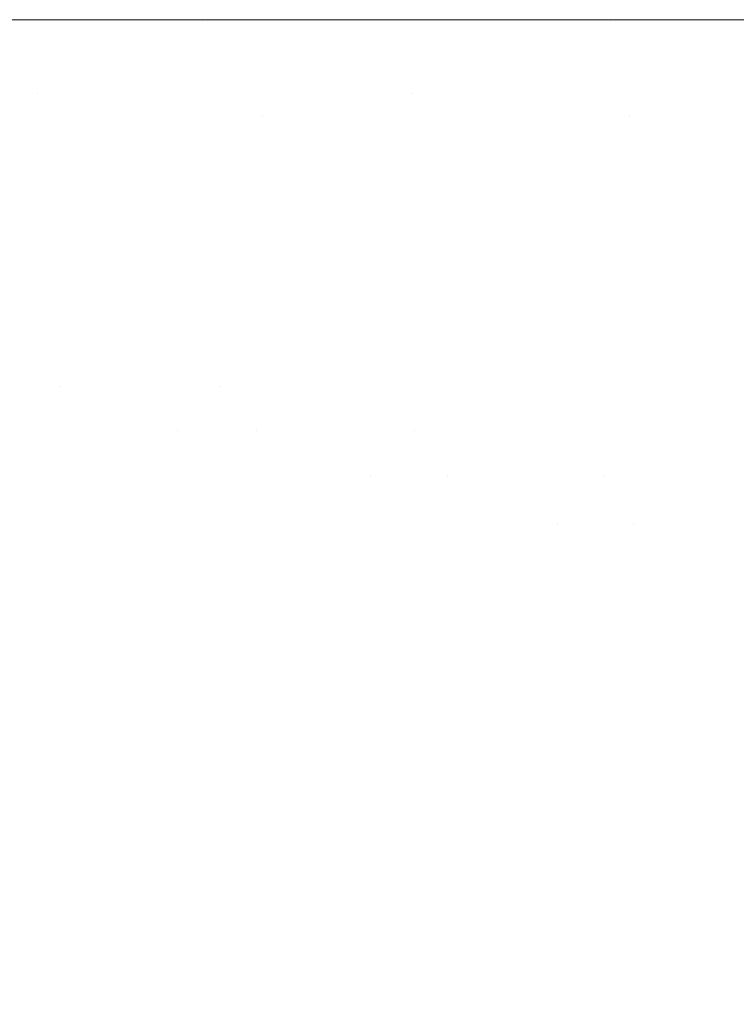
# Model space of a CAD drawing. Header units: centimetres. Extents: x -21.6 to 22.7, y 3.4 to 5.2.
# Tile 166 of 256: x -6.7035 to -6.6805, y 5.1686 to 5.2002. Entities that reach past the tile are written whole.
import ezdxf

# ---------------------------------------------------------------- set-up
doc = ezdxf.new("R2010")
doc.units = ezdxf.units.CM
doc.header["$LTSCALE"] = 2.54
doc.layers.add('Lucido design-1', color=7, linetype='Continuous')

# ---------------------------------------------------------------- blocks, each defined once
blk = doc.blocks.new('Gruppo-4-1')
at = {"color": 7, "linetype": 'Continuous', "lineweight": 9}
for points, invisible_edges in [([(22.630348, 5.200144, -1872.31239), (-21.503423, 5.200212, -1872.315514), (-21.503423, 5.200178, -1872.313952)], 9), ([(22.630348, 5.200144, -1872.31239), (22.630348, 5.200212, -1872.315514), (-21.503423, 5.200212, -1872.315514)], 8), ([(-21.503423, 5.200212, -1872.315514), (7.752862, 5.200212, -1872.515514), (-6.625937, 5.200212, -1872.515514)], 9), ([(-6.625937, 5.200212, -1872.515514), (-6.629512, 5.200212, -1872.51556), (-21.503423, 5.200212, -1872.315514)], 10), ([(7.752862, 5.200212, -1872.515514), (-21.503423, 5.200212, -1872.315514), (22.630348, 5.200212, -1872.315514)], 9), ([(-6.629512, 5.200212, -1872.51556), (-6.635174, 5.200212, -1872.515823), (-21.503423, 5.200212, -1872.315514)], 10), ([(-6.635174, 5.200212, -1872.515823), (-6.640844, 5.200212, -1872.51632), (-21.503423, 5.200212, -1872.315514)], 10), ([(-6.640844, 5.200212, -1872.51632), (-6.646521, 5.200212, -1872.517053), (-21.503423, 5.200212, -1872.315514)], 10), ([(-6.646521, 5.200212, -1872.517053), (-6.647999, 5.200212, -1872.517306), (-6.652204, 5.200212, -1872.518027), (-21.503423, 5.200212, -1872.315514)], 12), ([(-6.652204, 5.200212, -1872.518027), (-6.657892, 5.200212, -1872.519244), (-21.503423, 5.200212, -1872.315514)], 10), ([(-6.657892, 5.200212, -1872.519244), (-6.663583, 5.200212, -1872.52071), (-21.503423, 5.200212, -1872.315514)], 10), ([(-6.663583, 5.200212, -1872.52071), (-6.669275, 5.200212, -1872.522431), (-21.503423, 5.200212, -1872.315514)], 10), ([(-6.669275, 5.200212, -1872.522431), (-6.674965, 5.200212, -1872.524411), (-21.503423, 5.200212, -1872.315514)], 10), ([(-6.674965, 5.200212, -1872.524411), (-6.68065, 5.200212, -1872.526658), (-21.503423, 5.200212, -1872.315514)], 10), ([(-6.68065, 5.200212, -1872.526658), (-6.686327, 5.200212, -1872.529179), (-21.503423, 5.200212, -1872.315514)], 10), ([(-6.686327, 5.200212, -1872.529179), (-6.69199, 5.200212, -1872.531982), (-21.503423, 5.200212, -1872.315514)], 10), ([(-6.69199, 5.200212, -1872.531982), (-6.697634, 5.200212, -1872.535074), (-21.503423, 5.200212, -1872.315514)], 10), ([(-6.697634, 5.200212, -1872.535074), (-6.703253, 5.200212, -1872.538464), (-21.503423, 5.200212, -1872.315514)], 10), ([(-6.703253, 5.200212, -1872.538464), (-6.708838, 5.200212, -1872.542161), (-21.503423, 5.200212, -1872.315514)], 10), ([(-21.503423, 5.200178, -1872.313952), (-21.503423, 5.200117, -1872.311152), (22.630348, 5.200117, -1872.311152), (22.630348, 5.200144, -1872.31239)], 10), ([(22.630348, 5.199831, -1872.306798), (22.630348, 5.200117, -1872.311152), (-21.503423, 5.200117, -1872.311152), (-21.503423, 5.199994, -1872.309272)], 10), ([(-6.708838, 5.200212, -1872.542161), (-6.703253, 5.200212, -1872.538464), (-6.697641, 5.200163, -1872.538547), (-6.710909, 5.200163, -1872.547264)], 14), ([(-6.697641, 5.200163, -1872.538547), (-6.696505, 5.200017, -1872.541351), (-6.709563, 5.200017, -1872.54993), (-6.710909, 5.200163, -1872.547264)], 15), ([(-6.703253, 5.200212, -1872.538464), (-6.697634, 5.200212, -1872.535074), (-6.697641, 5.200163, -1872.538547)], 10), ([(-6.684532, 5.200163, -1872.531694), (-6.697641, 5.200163, -1872.538547), (-6.697634, 5.200212, -1872.535074), (-6.69199, 5.200212, -1872.531982)], 11), ([(-6.684532, 5.200163, -1872.531694), (-6.683604, 5.200017, -1872.534606), (-6.696505, 5.200017, -1872.541351), (-6.697641, 5.200163, -1872.538547)], 15), ([(-6.69199, 5.200212, -1872.531982), (-6.686327, 5.200212, -1872.529179), (-6.684532, 5.200163, -1872.531694)], 10), ([(-6.684532, 5.200163, -1872.531694), (-6.686327, 5.200212, -1872.529179), (-6.68065, 5.200212, -1872.526658)], 9), ([(-6.68065, 5.200212, -1872.526658), (-6.674965, 5.200212, -1872.524411), (-6.671754, 5.200163, -1872.526513), (-6.684532, 5.200163, -1872.531694)], 14), ([(-6.671754, 5.200163, -1872.526513), (-6.671028, 5.200017, -1872.529508), (-6.683604, 5.200017, -1872.534606), (-6.684532, 5.200163, -1872.531694)], 15), ([(-21.503423, 5.199994, -1872.309272), (-21.503423, 5.199831, -1872.306798), (22.630348, 5.199831, -1872.306798)], 10), ([(22.630348, 5.199356, -1872.302461), (22.630348, 5.199831, -1872.306798), (-21.503423, 5.199831, -1872.306798), (-21.503423, 5.199592, -1872.304612)], 10), ([(-6.70822, 5.199774, -1872.552588), (-6.709563, 5.200017, -1872.54993), (-6.696505, 5.200017, -1872.541351), (-6.695372, 5.199774, -1872.544147)], 15), ([(-6.695372, 5.199774, -1872.544147), (-6.694244, 5.199434, -1872.546931), (-6.706884, 5.199434, -1872.555235), (-6.70822, 5.199774, -1872.552588)], 15), ([(-6.695372, 5.199774, -1872.544147), (-6.696505, 5.200017, -1872.541351), (-6.683604, 5.200017, -1872.534606), (-6.682678, 5.199774, -1872.537511)], 15), ([(-6.682678, 5.199774, -1872.537511), (-6.681756, 5.199434, -1872.540402), (-6.694244, 5.199434, -1872.546931), (-6.695372, 5.199774, -1872.544147)], 15), ([(-6.682678, 5.199774, -1872.537511), (-6.683604, 5.200017, -1872.534606), (-6.671028, 5.200017, -1872.529508), (-6.670304, 5.199774, -1872.532494)], 15), ([(-6.670304, 5.199774, -1872.532494), (-6.669583, 5.199434, -1872.535467), (-6.681756, 5.199434, -1872.540402), (-6.682678, 5.199774, -1872.537511)], 15), ([(-21.503423, 5.199592, -1872.304612), (-21.503423, 5.199356, -1872.302461), (22.630348, 5.199356, -1872.302461)], 10), ([(22.630348, 5.198693, -1872.298149), (22.630348, 5.199356, -1872.302461), (-21.503423, 5.199356, -1872.302461), (-21.503423, 5.198976, -1872.299987)], 10), ([(-6.705555, 5.198999, -1872.557866), (-6.706884, 5.199434, -1872.555235), (-6.694244, 5.199434, -1872.546931), (-6.693123, 5.198999, -1872.549698)], 15), ([(-6.693123, 5.198999, -1872.549698), (-6.694244, 5.199434, -1872.546931), (-6.681756, 5.199434, -1872.540402), (-6.68084, 5.198999, -1872.543277)], 15), ([(-6.68084, 5.198999, -1872.543277), (-6.681756, 5.199434, -1872.540402), (-6.669583, 5.199434, -1872.535467), (-6.668867, 5.198999, -1872.538423)], 15), ([(-21.503423, 5.198976, -1872.299987), (-21.503423, 5.198693, -1872.298149), (22.630348, 5.198693, -1872.298149)], 10), ([(-6.693123, 5.198999, -1872.549698), (-6.692009, 5.19847, -1872.552446), (-6.704236, 5.19847, -1872.560478), (-6.705555, 5.198999, -1872.557866)], 15), ([(-6.68084, 5.198999, -1872.543277), (-6.67993, 5.19847, -1872.546131), (-6.692009, 5.19847, -1872.552446), (-6.693123, 5.198999, -1872.549698)], 15), ([(-6.668867, 5.198999, -1872.538423), (-6.668156, 5.19847, -1872.541357), (-6.67993, 5.19847, -1872.546131), (-6.68084, 5.198999, -1872.543277)], 15), ([(22.630348, 5.197842, -1872.29387), (22.630348, 5.198693, -1872.298149), (-21.503423, 5.198693, -1872.298149), (-21.503423, 5.198149, -1872.295413)], 10), ([(-6.704236, 5.19847, -1872.560478), (-6.702928, 5.197848, -1872.563068), (-6.708932, 5.197848, -1872.567699)], 11), ([(-6.702928, 5.197848, -1872.563068), (-6.704236, 5.19847, -1872.560478), (-6.692009, 5.19847, -1872.552446), (-6.690906, 5.197848, -1872.555169)], 15), ([(-6.690906, 5.197848, -1872.555169), (-6.692009, 5.19847, -1872.552446), (-6.67993, 5.19847, -1872.546131), (-6.679028, 5.197848, -1872.54896)], 15), ([(-21.503423, 5.198149, -1872.295413), (-21.503423, 5.197842, -1872.29387), (22.630348, 5.197842, -1872.29387)], 10), ([(22.630348, 5.197842, -1872.29387), (-21.503423, 5.197842, -1872.29387), (-21.503423, 5.196805, -1872.289632), (22.630348, 5.196805, -1872.289632)], 5), ([(-6.708932, 5.197848, -1872.567699), (-6.702928, 5.197848, -1872.563068), (-6.701634, 5.197135, -1872.56563), (-6.707537, 5.197135, -1872.570184)], 15), ([(-6.695717, 5.197135, -1872.56153), (-6.702928, 5.197848, -1872.563068), (-6.690906, 5.197848, -1872.555169)], 11), ([(-6.695717, 5.197135, -1872.56153), (-6.701634, 5.197135, -1872.56563), (-6.702928, 5.197848, -1872.563068)], 11), ([(-6.690906, 5.197848, -1872.555169), (-6.689814, 5.197135, -1872.557865), (-6.695717, 5.197135, -1872.56153)], 11), ([(-6.683946, 5.197135, -1872.554615), (-6.690906, 5.197848, -1872.555169), (-6.679028, 5.197848, -1872.54896)], 11), ([(-6.683946, 5.197135, -1872.554615), (-6.689814, 5.197135, -1872.557865), (-6.690906, 5.197848, -1872.555169)], 11), ([(-6.679028, 5.197848, -1872.54896), (-6.678136, 5.197135, -1872.55176), (-6.683946, 5.197135, -1872.554615)], 11), ([(-6.707537, 5.197135, -1872.570184), (-6.701634, 5.197135, -1872.56563), (-6.700354, 5.196334, -1872.568164), (-6.706158, 5.196334, -1872.57264)], 15), ([(-6.694538, 5.196334, -1872.564133), (-6.700354, 5.196334, -1872.568164), (-6.701634, 5.197135, -1872.56563), (-6.695717, 5.197135, -1872.56153)], 15), ([(-6.695717, 5.197135, -1872.56153), (-6.689814, 5.197135, -1872.557865), (-6.688734, 5.196334, -1872.560529), (-6.694538, 5.196334, -1872.564133)], 15), ([(-6.682966, 5.196334, -1872.557335), (-6.688734, 5.196334, -1872.560529), (-6.689814, 5.197135, -1872.557865), (-6.683946, 5.197135, -1872.554615)], 15), ([(-6.683946, 5.197135, -1872.554615), (-6.678136, 5.197135, -1872.55176), (-6.677254, 5.196334, -1872.554527), (-6.682966, 5.196334, -1872.557335)], 15), ([(22.630348, 5.195584, -1872.285443), (22.630348, 5.196805, -1872.289632), (-21.503423, 5.196805, -1872.289632), (-21.503423, 5.196312, -1872.287941)], 10), ([(-21.503423, 5.196312, -1872.287941), (-21.503423, 5.195584, -1872.285443), (22.630348, 5.195584, -1872.285443)], 10), ([(-6.706158, 5.196334, -1872.57264), (-6.700354, 5.196334, -1872.568164), (-6.699091, 5.195446, -1872.570664), (-6.704797, 5.195446, -1872.575064)], 15), ([(-6.693374, 5.195446, -1872.566701), (-6.699091, 5.195446, -1872.570664), (-6.700354, 5.196334, -1872.568164), (-6.694538, 5.196334, -1872.564133)], 15), ([(-6.694538, 5.196334, -1872.564133), (-6.688734, 5.196334, -1872.560529), (-6.687669, 5.195446, -1872.563159), (-6.693374, 5.195446, -1872.566701)], 15), ([(-6.681998, 5.195446, -1872.560019), (-6.687669, 5.195446, -1872.563159), (-6.688734, 5.196334, -1872.560529), (-6.682966, 5.196334, -1872.557335)], 15), ([(-6.682966, 5.196334, -1872.557335), (-6.677254, 5.196334, -1872.554527), (-6.676383, 5.195446, -1872.557259), (-6.681998, 5.195446, -1872.560019)], 15), ([(22.630348, 5.194181, -1872.281312), (22.630348, 5.195584, -1872.285443), (-21.503423, 5.195584, -1872.285443), (-21.503423, 5.194947, -1872.283569)], 10), ([(-6.703455, 5.194473, -1872.577454), (-6.709024, 5.194473, -1872.582225), (-6.710462, 5.195446, -1872.579918), (-6.704797, 5.195446, -1872.575064)], 15), ([(-6.704797, 5.195446, -1872.575064), (-6.699091, 5.195446, -1872.570664), (-6.697847, 5.194473, -1872.573128), (-6.703455, 5.194473, -1872.577454)], 15), ([(-6.692227, 5.194473, -1872.569233), (-6.697847, 5.194473, -1872.573128), (-6.699091, 5.195446, -1872.570664), (-6.693374, 5.195446, -1872.566701)], 15), ([(-6.693374, 5.195446, -1872.566701), (-6.687669, 5.195446, -1872.563159), (-6.686618, 5.194473, -1872.565751), (-6.692227, 5.194473, -1872.569233)], 15), ([(-6.681045, 5.194473, -1872.562664), (-6.686618, 5.194473, -1872.565751), (-6.687669, 5.195446, -1872.563159), (-6.681998, 5.195446, -1872.560019)], 15), ([(-6.681998, 5.195446, -1872.560019), (-6.676383, 5.195446, -1872.557259), (-6.675525, 5.194473, -1872.559951), (-6.681045, 5.194473, -1872.562664)], 15), ([(-21.503423, 5.194947, -1872.283569), (-21.503423, 5.194181, -1872.281312), (22.630348, 5.194181, -1872.281312)], 10), ([(-6.702135, 5.19342, -1872.579805), (-6.707609, 5.19342, -1872.584495), (-6.709024, 5.194473, -1872.582225), (-6.703455, 5.194473, -1872.577454)], 15), ([(-6.703455, 5.194473, -1872.577454), (-6.697847, 5.194473, -1872.573128), (-6.696622, 5.19342, -1872.575553), (-6.702135, 5.19342, -1872.579805)], 15), ([(-6.691097, 5.19342, -1872.571724), (-6.696622, 5.19342, -1872.575553), (-6.697847, 5.194473, -1872.573128), (-6.692227, 5.194473, -1872.569233)], 15), ([(-6.692227, 5.194473, -1872.569233), (-6.686618, 5.194473, -1872.565751), (-6.685585, 5.19342, -1872.568302), (-6.691097, 5.19342, -1872.571724)], 15), ([(-6.680106, 5.19342, -1872.565267), (-6.685585, 5.19342, -1872.568302), (-6.686618, 5.194473, -1872.565751), (-6.681045, 5.194473, -1872.562664)], 15), ([(-6.681045, 5.194473, -1872.562664), (-6.675525, 5.194473, -1872.559951), (-6.67468, 5.19342, -1872.562601), (-6.680106, 5.19342, -1872.565267)], 15), ([(22.630348, 5.1926, -1872.277246), (22.630348, 5.194181, -1872.281312), (-21.503423, 5.194181, -1872.281312), (-21.503423, 5.193397, -1872.279296)], 10), ([(-21.503423, 5.193397, -1872.279296), (-21.503423, 5.1926, -1872.277246), (22.630348, 5.1926, -1872.277246)], 10), ([(-6.706218, 5.192287, -1872.586726), (-6.707609, 5.19342, -1872.584495), (-6.702135, 5.19342, -1872.579805), (-6.700837, 5.192287, -1872.582116)], 15), ([(-6.700837, 5.192287, -1872.582116), (-6.702135, 5.19342, -1872.579805), (-6.696622, 5.19342, -1872.575553), (-6.695419, 5.192287, -1872.577937)], 15), ([(-6.695419, 5.192287, -1872.577937), (-6.696622, 5.19342, -1872.575553), (-6.691097, 5.19342, -1872.571724), (-6.689988, 5.192287, -1872.574173)], 15), ([(-6.689988, 5.192287, -1872.574173), (-6.691097, 5.19342, -1872.571724), (-6.685585, 5.19342, -1872.568302), (-6.684569, 5.192287, -1872.570809)], 15), ([(-6.684569, 5.192287, -1872.570809), (-6.685585, 5.19342, -1872.568302), (-6.680106, 5.19342, -1872.565267), (-6.679184, 5.192287, -1872.567826)], 15), ([(22.630348, 5.190843, -1872.273252), (22.630348, 5.1926, -1872.277246), (-21.503423, 5.1926, -1872.277246), (-21.503423, 5.19167, -1872.275133)], 10), ([(-6.700837, 5.192287, -1872.582116), (-6.699564, 5.191079, -1872.584384), (-6.704853, 5.191079, -1872.588916), (-6.706218, 5.192287, -1872.586726)], 15), ([(-6.695419, 5.192287, -1872.577937), (-6.694237, 5.191079, -1872.580275), (-6.699564, 5.191079, -1872.584384), (-6.700837, 5.192287, -1872.582116)], 15), ([(-6.689988, 5.192287, -1872.574173), (-6.688899, 5.191079, -1872.576576), (-6.694237, 5.191079, -1872.580275), (-6.695419, 5.192287, -1872.577937)], 15), ([(-6.684569, 5.192287, -1872.570809), (-6.683572, 5.191079, -1872.573269), (-6.688899, 5.191079, -1872.576576), (-6.689988, 5.192287, -1872.574173)], 15), ([(-6.679184, 5.192287, -1872.567826), (-6.678278, 5.191079, -1872.570336), (-6.683572, 5.191079, -1872.573269), (-6.684569, 5.192287, -1872.570809)], 15), ([(-21.503423, 5.19167, -1872.275133), (-21.503423, 5.190843, -1872.273252), (22.630348, 5.190843, -1872.273252)], 10), ([(-6.703516, 5.189798, -1872.591061), (-6.704853, 5.191079, -1872.588916), (-6.699564, 5.191079, -1872.584384), (-6.698316, 5.189798, -1872.586606)], 15), ([(-6.698316, 5.189798, -1872.586606), (-6.699564, 5.191079, -1872.584384), (-6.694237, 5.191079, -1872.580275), (-6.69308, 5.189798, -1872.582568)], 15), ([(-6.69308, 5.189798, -1872.582568), (-6.694237, 5.191079, -1872.580275), (-6.688899, 5.191079, -1872.576576), (-6.687832, 5.189798, -1872.578931)], 15), ([(-6.687832, 5.189798, -1872.578931), (-6.688899, 5.191079, -1872.576576), (-6.683572, 5.191079, -1872.573269), (-6.682596, 5.189798, -1872.57568)], 15), ([(-6.682596, 5.189798, -1872.57568), (-6.683572, 5.191079, -1872.573269), (-6.678278, 5.191079, -1872.570336), (-6.677391, 5.189798, -1872.572797)], 15), ([(22.630348, 5.188913, -1872.269339), (22.630348, 5.190843, -1872.273252), (-21.503423, 5.190843, -1872.273252), (-21.503423, 5.189777, -1872.27109)], 10), ([(-21.503423, 5.189777, -1872.27109), (-21.503423, 5.188913, -1872.269339), (22.630348, 5.188913, -1872.269339)], 10), ([(-6.703516, 5.189798, -1872.591061), (-6.702207, 5.188447, -1872.593161), (-6.704741, 5.188447, -1872.595508)], 11), ([(-6.698316, 5.189798, -1872.586606), (-6.697095, 5.188447, -1872.588781), (-6.702207, 5.188447, -1872.593161), (-6.703516, 5.189798, -1872.591061)], 15), ([(-6.69308, 5.189798, -1872.582568), (-6.691947, 5.188447, -1872.584811), (-6.697095, 5.188447, -1872.588781), (-6.698316, 5.189798, -1872.586606)], 15), ([(-6.687832, 5.189798, -1872.578931), (-6.686788, 5.188447, -1872.581235), (-6.691947, 5.188447, -1872.584811), (-6.69308, 5.189798, -1872.582568)], 15), ([(-6.682596, 5.189798, -1872.57568), (-6.68164, 5.188447, -1872.578039), (-6.686788, 5.188447, -1872.581235), (-6.687832, 5.189798, -1872.578931)], 15), ([(-6.677391, 5.189798, -1872.572797), (-6.676523, 5.188447, -1872.575205), (-6.68164, 5.188447, -1872.578039), (-6.682596, 5.189798, -1872.57568)], 15), ([(22.630348, 5.187023, -1872.265894), (22.630348, 5.188913, -1872.269339), (-21.503423, 5.188913, -1872.269339), (-21.503423, 5.187727, -1872.267176)], 10), ([(-6.703419, 5.187031, -1872.597521), (-6.705891, 5.187031, -1872.599933), (-6.707255, 5.188447, -1872.597961), (-6.704741, 5.188447, -1872.595508)], 15), ([(-6.704741, 5.188447, -1872.595508), (-6.702207, 5.188447, -1872.593161), (-6.700928, 5.187031, -1872.595213), (-6.703419, 5.187031, -1872.597521)], 15), ([(-6.698421, 5.187031, -1872.593009), (-6.702207, 5.188447, -1872.593161), (-6.697095, 5.188447, -1872.588781)], 11), ([(-6.698421, 5.187031, -1872.593009), (-6.700928, 5.187031, -1872.595213), (-6.702207, 5.188447, -1872.593161)], 11), ([(-6.697095, 5.188447, -1872.588781), (-6.695902, 5.187031, -1872.590907), (-6.698421, 5.187031, -1872.593009)], 11), ([(-6.695902, 5.187031, -1872.590907), (-6.697095, 5.188447, -1872.588781), (-6.691947, 5.188447, -1872.584811), (-6.69084, 5.187031, -1872.587003)], 15), ([(-6.69084, 5.187031, -1872.587003), (-6.691947, 5.188447, -1872.584811), (-6.686788, 5.188447, -1872.581235), (-6.685767, 5.187031, -1872.583487)], 15), ([(-6.685767, 5.187031, -1872.583487), (-6.686788, 5.188447, -1872.581235), (-6.68164, 5.188447, -1872.578039), (-6.680705, 5.187031, -1872.580344)], 15), ([(-6.680705, 5.187031, -1872.580344), (-6.68164, 5.188447, -1872.578039), (-6.676523, 5.188447, -1872.575205), (-6.675675, 5.187031, -1872.577558)], 15), ([(22.630348, 5.187023, -1872.265894), (-21.503423, 5.187727, -1872.267176), (-21.503423, 5.187023, -1872.265894)], 9), ([(-21.503423, 5.187023, -1872.265894), (-21.503423, 5.186815, -1872.265514), (22.630348, 5.186815, -1872.265514), (22.630348, 5.187023, -1872.265894)], 10), ([(22.630348, 5.185531, -1872.263399), (22.630348, 5.186815, -1872.265514), (-21.503423, 5.186815, -1872.265514), (-21.503423, 5.185531, -1872.263399)], 10), ([(-6.702129, 5.185551, -1872.599485), (-6.70456, 5.185551, -1872.601856), (-6.705891, 5.187031, -1872.599933), (-6.703419, 5.187031, -1872.597521)], 15), ([(-6.703419, 5.187031, -1872.597521), (-6.700928, 5.187031, -1872.595213), (-6.699679, 5.185551, -1872.597215), (-6.702129, 5.185551, -1872.599485)], 15), ([(-6.697214, 5.185551, -1872.595048), (-6.699679, 5.185551, -1872.597215), (-6.700928, 5.187031, -1872.595213), (-6.698421, 5.187031, -1872.593009)], 15), ([(-6.698421, 5.187031, -1872.593009), (-6.695902, 5.187031, -1872.590907), (-6.694737, 5.185551, -1872.592981), (-6.697214, 5.185551, -1872.595048)], 15), ([(-6.692251, 5.185551, -1872.591013), (-6.695902, 5.187031, -1872.590907), (-6.69084, 5.187031, -1872.587003)], 11), ([(-6.692251, 5.185551, -1872.591013), (-6.694737, 5.185551, -1872.592981), (-6.695902, 5.187031, -1872.590907)], 11), ([(-6.69084, 5.187031, -1872.587003), (-6.68976, 5.185551, -1872.589142), (-6.692251, 5.185551, -1872.591013)], 11), ([(-6.685767, 5.187031, -1872.583487), (-6.684771, 5.185551, -1872.585684), (-6.68976, 5.185551, -1872.589142), (-6.69084, 5.187031, -1872.587003)], 15), ([(-6.680705, 5.187031, -1872.580344), (-6.679794, 5.185551, -1872.582594), (-6.684771, 5.185551, -1872.585684), (-6.685767, 5.187031, -1872.583487)], 15), ([(-6.675675, 5.187031, -1872.577558), (-6.674847, 5.185551, -1872.579854), (-6.679794, 5.185551, -1872.582594), (-6.680705, 5.187031, -1872.580344)], 15), ([(-6.706969, 5.185551, -1872.604332), (-6.70456, 5.185551, -1872.601856), (-6.703263, 5.184013, -1872.603731), (-6.705632, 5.184013, -1872.606166)], 15), ([(-6.700872, 5.184013, -1872.601398), (-6.703263, 5.184013, -1872.603731), (-6.70456, 5.185551, -1872.601856), (-6.702129, 5.185551, -1872.599485)], 15), ([(-6.702129, 5.185551, -1872.599485), (-6.699679, 5.185551, -1872.597215), (-6.698463, 5.184013, -1872.599167), (-6.700872, 5.184013, -1872.601398)], 15), ([(-6.696039, 5.184013, -1872.597035), (-6.698463, 5.184013, -1872.599167), (-6.699679, 5.185551, -1872.597215), (-6.697214, 5.185551, -1872.595048)], 15), ([(-6.697214, 5.185551, -1872.595048), (-6.694737, 5.185551, -1872.592981), (-6.693602, 5.184013, -1872.595002), (-6.696039, 5.184013, -1872.597035)], 15), ([(-6.691157, 5.184013, -1872.593066), (-6.693602, 5.184013, -1872.595002), (-6.694737, 5.185551, -1872.592981), (-6.692251, 5.185551, -1872.591013)], 15), ([(-6.692251, 5.185551, -1872.591013), (-6.68976, 5.185551, -1872.589142), (-6.688707, 5.184013, -1872.591226), (-6.691157, 5.184013, -1872.593066)], 15), ([(-6.686254, 5.184013, -1872.58948), (-6.68976, 5.185551, -1872.589142), (-6.684771, 5.185551, -1872.585684)], 11), ([(-6.686254, 5.184013, -1872.58948), (-6.688707, 5.184013, -1872.591226), (-6.68976, 5.185551, -1872.589142)], 11), ([(-6.684771, 5.185551, -1872.585684), (-6.683801, 5.184013, -1872.587826), (-6.686254, 5.184013, -1872.58948)], 11), ([(-6.683801, 5.184013, -1872.587826), (-6.684771, 5.185551, -1872.585684), (-6.679794, 5.185551, -1872.582594), (-6.678905, 5.184013, -1872.584787)], 15), ([(-21.503423, 5.185531, -1872.263399), (-21.503423, 5.184551, -1872.261784), (22.630348, 5.184551, -1872.261784), (22.630348, 5.185531, -1872.263399)], 10), ([(22.630348, 5.184551, -1872.261784), (-21.503423, 5.184551, -1872.261784), (-21.503423, 5.182127, -1872.258156), (22.630348, 5.182127, -1872.258156)], 5), ([(-6.705632, 5.184013, -1872.606166), (-6.703263, 5.184013, -1872.603731), (-6.702001, 5.182418, -1872.605556), (-6.704331, 5.182418, -1872.607951)], 15), ([(-6.699649, 5.182418, -1872.603261), (-6.702001, 5.182418, -1872.605556), (-6.703263, 5.184013, -1872.603731), (-6.700872, 5.184013, -1872.601398)], 15), ([(-6.700872, 5.184013, -1872.601398), (-6.698463, 5.184013, -1872.599167), (-6.697279, 5.182418, -1872.601066), (-6.699649, 5.182418, -1872.603261)], 15), ([(-6.694894, 5.182418, -1872.598969), (-6.697279, 5.182418, -1872.601066), (-6.698463, 5.184013, -1872.599167), (-6.696039, 5.184013, -1872.597035)], 15), ([(-6.696039, 5.184013, -1872.597035), (-6.693602, 5.184013, -1872.595002), (-6.692498, 5.182418, -1872.596969), (-6.694894, 5.182418, -1872.598969)], 15), ([(-6.690093, 5.182418, -1872.595065), (-6.692498, 5.182418, -1872.596969), (-6.693602, 5.184013, -1872.595002), (-6.691157, 5.184013, -1872.593066)], 15), ([(-6.691157, 5.184013, -1872.593066), (-6.688707, 5.184013, -1872.591226), (-6.687682, 5.182418, -1872.593255), (-6.690093, 5.182418, -1872.595065)], 15), ([(-6.685269, 5.182418, -1872.591537), (-6.687682, 5.182418, -1872.593255), (-6.688707, 5.184013, -1872.591226), (-6.686254, 5.184013, -1872.58948)], 15), ([(-6.686254, 5.184013, -1872.58948), (-6.683801, 5.184013, -1872.587826), (-6.682856, 5.182418, -1872.58991), (-6.685269, 5.182418, -1872.591537)], 15), ([(-6.680446, 5.182418, -1872.588372), (-6.683801, 5.184013, -1872.587826), (-6.678905, 5.184013, -1872.584787)], 11), ([(-6.680446, 5.182418, -1872.588372), (-6.682856, 5.182418, -1872.58991), (-6.683801, 5.184013, -1872.587826)], 11), ([(-6.703067, 5.180772, -1872.609685), (-6.705335, 5.180772, -1872.612141), (-6.706636, 5.182418, -1872.610447), (-6.704331, 5.182418, -1872.607951)], 15), ([(-6.704331, 5.182418, -1872.607951), (-6.702001, 5.182418, -1872.605556), (-6.700775, 5.180772, -1872.607329), (-6.703067, 5.180772, -1872.609685)], 15), ([(-6.698461, 5.180772, -1872.605071), (-6.700775, 5.180772, -1872.607329), (-6.702001, 5.182418, -1872.605556), (-6.699649, 5.182418, -1872.603261)], 15), ([(-6.699649, 5.182418, -1872.603261), (-6.697279, 5.182418, -1872.601066), (-6.696129, 5.180772, -1872.602911), (-6.698461, 5.180772, -1872.605071)], 15), ([(-6.693783, 5.180772, -1872.600848), (-6.696129, 5.180772, -1872.602911), (-6.697279, 5.182418, -1872.601066), (-6.694894, 5.182418, -1872.598969)], 15), ([(-6.694894, 5.182418, -1872.598969), (-6.692498, 5.182418, -1872.596969), (-6.691425, 5.180772, -1872.59888), (-6.693783, 5.180772, -1872.600848)], 15), ([(-6.689058, 5.180772, -1872.597007), (-6.691425, 5.180772, -1872.59888), (-6.692498, 5.182418, -1872.596969), (-6.690093, 5.182418, -1872.595065)], 15), ([(-6.690093, 5.182418, -1872.595065), (-6.687682, 5.182418, -1872.593255), (-6.686687, 5.180772, -1872.595226), (-6.689058, 5.180772, -1872.597007)], 15), ([(-6.684313, 5.180772, -1872.593536), (-6.686687, 5.180772, -1872.595226), (-6.687682, 5.182418, -1872.593255), (-6.685269, 5.182418, -1872.591537)], 15), ([(-6.685269, 5.182418, -1872.591537), (-6.682856, 5.182418, -1872.58991), (-6.681939, 5.180772, -1872.591935), (-6.684313, 5.180772, -1872.593536)], 15), ([(-6.679567, 5.180772, -1872.590422), (-6.681939, 5.180772, -1872.591935), (-6.682856, 5.182418, -1872.58991), (-6.680446, 5.182418, -1872.588372)], 15), ([(22.630348, 5.182127, -1872.258156), (-21.503423, 5.182127, -1872.258156), (-21.503423, 5.179547, -1872.254638), (22.630348, 5.179547, -1872.254638)], 5), ([(-6.701841, 5.179077, -1872.611368), (-6.704072, 5.179077, -1872.613785), (-6.705335, 5.180772, -1872.612141), (-6.703067, 5.180772, -1872.609685)], 15), ([(-6.703067, 5.180772, -1872.609685), (-6.700775, 5.180772, -1872.607329), (-6.699585, 5.179077, -1872.609049), (-6.701841, 5.179077, -1872.611368)], 15), ([(-6.697308, 5.179077, -1872.606827), (-6.699585, 5.179077, -1872.609049), (-6.700775, 5.180772, -1872.607329), (-6.698461, 5.180772, -1872.605071)], 15), ([(-6.698461, 5.180772, -1872.605071), (-6.696129, 5.180772, -1872.602911), (-6.695013, 5.179077, -1872.604702), (-6.697308, 5.179077, -1872.606827)], 15), ([(-6.692704, 5.179077, -1872.602671), (-6.695013, 5.179077, -1872.604702), (-6.696129, 5.180772, -1872.602911), (-6.693783, 5.180772, -1872.600848)], 15), ([(-6.693783, 5.180772, -1872.600848), (-6.691425, 5.180772, -1872.59888), (-6.690383, 5.179077, -1872.600735), (-6.692704, 5.179077, -1872.602671)], 15), ([(-6.688055, 5.179077, -1872.598892), (-6.690383, 5.179077, -1872.600735), (-6.691425, 5.180772, -1872.59888), (-6.689058, 5.180772, -1872.597007)], 15), ([(-6.689058, 5.180772, -1872.597007), (-6.686687, 5.180772, -1872.595226), (-6.685721, 5.179077, -1872.597139), (-6.688055, 5.179077, -1872.598892)], 15), ([(-6.683384, 5.179077, -1872.595476), (-6.685721, 5.179077, -1872.597139), (-6.686687, 5.180772, -1872.595226), (-6.684313, 5.180772, -1872.593536)], 15), ([(-6.684313, 5.180772, -1872.593536), (-6.681939, 5.180772, -1872.591935), (-6.681048, 5.179077, -1872.593901), (-6.683384, 5.179077, -1872.595476)], 15), ([(-6.678714, 5.179077, -1872.592411), (-6.681048, 5.179077, -1872.593901), (-6.681939, 5.180772, -1872.591935), (-6.679567, 5.180772, -1872.590422)], 15), ([(22.630348, 5.179547, -1872.254638), (-21.503423, 5.179547, -1872.254638), (-21.503423, 5.176816, -1872.251235), (22.630348, 5.176816, -1872.251235)], 5), ([(-6.706275, 5.179077, -1872.6163), (-6.704072, 5.179077, -1872.613785), (-6.702848, 5.177336, -1872.615378), (-6.705017, 5.177336, -1872.617854)], 15), ([(-6.700652, 5.177336, -1872.612999), (-6.702848, 5.177336, -1872.615378), (-6.704072, 5.179077, -1872.613785), (-6.701841, 5.179077, -1872.611368)], 15), ([(-6.701841, 5.179077, -1872.611368), (-6.699585, 5.179077, -1872.609049), (-6.698431, 5.177336, -1872.610717), (-6.700652, 5.177336, -1872.612999)], 15), ([(-6.69619, 5.177336, -1872.60853), (-6.698431, 5.177336, -1872.610717), (-6.699585, 5.179077, -1872.609049), (-6.697308, 5.179077, -1872.606827)], 15), ([(-6.697308, 5.179077, -1872.606827), (-6.695013, 5.179077, -1872.604702), (-6.693931, 5.177336, -1872.606437), (-6.69619, 5.177336, -1872.60853)], 15), ([(-6.691658, 5.177336, -1872.604439), (-6.693931, 5.177336, -1872.606437), (-6.695013, 5.179077, -1872.604702), (-6.692704, 5.179077, -1872.602671)], 15), ([(-6.692704, 5.179077, -1872.602671), (-6.690383, 5.179077, -1872.600735), (-6.689374, 5.177336, -1872.602533), (-6.691658, 5.177336, -1872.604439)], 15), ([(-6.687082, 5.177336, -1872.600718), (-6.689374, 5.177336, -1872.602533), (-6.690383, 5.179077, -1872.600735), (-6.688055, 5.179077, -1872.598892)], 15), ([(-6.688055, 5.179077, -1872.598892), (-6.685721, 5.179077, -1872.597139), (-6.684784, 5.177336, -1872.598993), (-6.687082, 5.177336, -1872.600718)], 15), ([(-6.682485, 5.177336, -1872.597356), (-6.684784, 5.177336, -1872.598993), (-6.685721, 5.179077, -1872.597139), (-6.683384, 5.179077, -1872.595476)], 15), ([(-6.683384, 5.179077, -1872.595476), (-6.681048, 5.179077, -1872.593901), (-6.680185, 5.177336, -1872.595805), (-6.682485, 5.177336, -1872.597356)], 15), ([(-6.677888, 5.177336, -1872.594339), (-6.680185, 5.177336, -1872.595805), (-6.681048, 5.179077, -1872.593901), (-6.678714, 5.179077, -1872.592411)], 15), ([(-6.705017, 5.177336, -1872.617854), (-6.702848, 5.177336, -1872.615378), (-6.701664, 5.175554, -1872.61692), (-6.703799, 5.175554, -1872.619357)], 15), ([(-6.699501, 5.175554, -1872.614578), (-6.701664, 5.175554, -1872.61692), (-6.702848, 5.177336, -1872.615378), (-6.700652, 5.177336, -1872.612999)], 15), ([(-6.700652, 5.177336, -1872.612999), (-6.698431, 5.177336, -1872.610717), (-6.697315, 5.175554, -1872.61233), (-6.699501, 5.175554, -1872.614578)], 15), ([(-6.695108, 5.175554, -1872.610177), (-6.697315, 5.175554, -1872.61233), (-6.698431, 5.177336, -1872.610717), (-6.69619, 5.177336, -1872.60853)], 15), ([(-6.69619, 5.177336, -1872.60853), (-6.693931, 5.177336, -1872.606437), (-6.692884, 5.175554, -1872.608117), (-6.695108, 5.175554, -1872.610177)], 15), ([(-6.690646, 5.175554, -1872.606149), (-6.692884, 5.175554, -1872.608117), (-6.693931, 5.177336, -1872.606437), (-6.691658, 5.177336, -1872.604439)], 15), ([(-6.691658, 5.177336, -1872.604439), (-6.689374, 5.177336, -1872.602533), (-6.688397, 5.175554, -1872.604272), (-6.690646, 5.175554, -1872.606149)], 15), ([(-6.68614, 5.175554, -1872.602486), (-6.688397, 5.175554, -1872.604272), (-6.689374, 5.177336, -1872.602533), (-6.687082, 5.177336, -1872.600718)], 15), ([(-6.687082, 5.177336, -1872.600718), (-6.684784, 5.177336, -1872.598993), (-6.683878, 5.175554, -1872.600787), (-6.68614, 5.175554, -1872.602486)], 15), ([(-6.681614, 5.175554, -1872.599175), (-6.683878, 5.175554, -1872.600787), (-6.684784, 5.177336, -1872.598993), (-6.682485, 5.177336, -1872.597356)], 15), ([(-6.682485, 5.177336, -1872.597356), (-6.680185, 5.177336, -1872.595805), (-6.67935, 5.175554, -1872.597648), (-6.681614, 5.175554, -1872.599175)], 15), ([(22.630348, 5.176816, -1872.251235), (-21.503423, 5.176816, -1872.251235), (-21.503423, 5.17394, -1872.247955), (22.630348, 5.17394, -1872.247955)], 5), ([(-6.702622, 5.173735, -1872.620811), (-6.704695, 5.173735, -1872.623305), (-6.705903, 5.175554, -1872.62189), (-6.703799, 5.175554, -1872.619357)], 15), ([(-6.703799, 5.175554, -1872.619357), (-6.701664, 5.175554, -1872.61692), (-6.700519, 5.173735, -1872.61841), (-6.702622, 5.173735, -1872.620811)], 15), ([(-6.69839, 5.173735, -1872.616103), (-6.700519, 5.173735, -1872.61841), (-6.701664, 5.175554, -1872.61692), (-6.699501, 5.175554, -1872.614578)], 15), ([(-6.699501, 5.175554, -1872.614578), (-6.697315, 5.175554, -1872.61233), (-6.696236, 5.173735, -1872.61389), (-6.69839, 5.173735, -1872.616103)], 15), ([(-6.694063, 5.173735, -1872.611769), (-6.696236, 5.173735, -1872.61389), (-6.697315, 5.175554, -1872.61233), (-6.695108, 5.175554, -1872.610177)], 15), ([(-6.695108, 5.175554, -1872.610177), (-6.692884, 5.175554, -1872.608117), (-6.691872, 5.173735, -1872.60974), (-6.694063, 5.173735, -1872.611769)], 15), ([(-6.689668, 5.173735, -1872.607802), (-6.691872, 5.173735, -1872.60974), (-6.692884, 5.175554, -1872.608117), (-6.690646, 5.175554, -1872.606149)], 15), ([(-6.690646, 5.175554, -1872.606149), (-6.688397, 5.175554, -1872.604272), (-6.687453, 5.173735, -1872.605954), (-6.689668, 5.173735, -1872.607802)], 15), ([(-6.68523, 5.173735, -1872.604194), (-6.687453, 5.173735, -1872.605954), (-6.688397, 5.175554, -1872.604272), (-6.68614, 5.175554, -1872.602486)], 15), ([(-6.68614, 5.175554, -1872.602486), (-6.683878, 5.175554, -1872.600787), (-6.683003, 5.173735, -1872.602521), (-6.68523, 5.173735, -1872.604194)], 15), ([(-6.680772, 5.173735, -1872.600933), (-6.683003, 5.173735, -1872.602521), (-6.683878, 5.175554, -1872.600787), (-6.681614, 5.175554, -1872.599175)], 15), ([(-6.681614, 5.175554, -1872.599175), (-6.67935, 5.175554, -1872.597648), (-6.678542, 5.173735, -1872.59943), (-6.680772, 5.173735, -1872.600933)], 15), ([(22.630348, 5.17394, -1872.247955), (-21.503423, 5.17394, -1872.247955), (-21.503423, 5.170923, -1872.244803), (22.630348, 5.170923, -1872.244803)], 5), ([(-6.701487, 5.17188, -1872.622213), (-6.703528, 5.17188, -1872.624671), (-6.704695, 5.173735, -1872.623305), (-6.702622, 5.173735, -1872.620811)], 15), ([(-6.702622, 5.173735, -1872.620811), (-6.700519, 5.173735, -1872.61841), (-6.699415, 5.17188, -1872.619848), (-6.701487, 5.17188, -1872.622213)], 15), ([(-6.697317, 5.17188, -1872.617575), (-6.699415, 5.17188, -1872.619848), (-6.700519, 5.173735, -1872.61841), (-6.69839, 5.173735, -1872.616103)], 15), ([(-6.69839, 5.173735, -1872.616103), (-6.696236, 5.173735, -1872.61389), (-6.695195, 5.17188, -1872.615394), (-6.697317, 5.17188, -1872.617575)], 15), ([(-6.693054, 5.17188, -1872.613305), (-6.695195, 5.17188, -1872.615394), (-6.696236, 5.173735, -1872.61389), (-6.694063, 5.173735, -1872.611769)], 15), ([(-6.694063, 5.173735, -1872.611769), (-6.691872, 5.173735, -1872.60974), (-6.690896, 5.17188, -1872.611306), (-6.693054, 5.17188, -1872.613305)], 15), ([(-6.688724, 5.17188, -1872.609397), (-6.690896, 5.17188, -1872.611306), (-6.691872, 5.173735, -1872.60974), (-6.689668, 5.173735, -1872.607802)], 15), ([(-6.689668, 5.173735, -1872.607802), (-6.687453, 5.173735, -1872.605954), (-6.686542, 5.17188, -1872.607576), (-6.688724, 5.17188, -1872.609397)], 15), ([(-6.684352, 5.17188, -1872.605842), (-6.686542, 5.17188, -1872.607576), (-6.687453, 5.173735, -1872.605954), (-6.68523, 5.173735, -1872.604194)], 15), ([(-6.68523, 5.173735, -1872.604194), (-6.683003, 5.173735, -1872.602521), (-6.682158, 5.17188, -1872.604194), (-6.684352, 5.17188, -1872.605842)], 15), ([(-6.67996, 5.17188, -1872.60263), (-6.682158, 5.17188, -1872.604194), (-6.683003, 5.173735, -1872.602521), (-6.680772, 5.173735, -1872.600933)], 15), ([(-6.680772, 5.173735, -1872.600933), (-6.678542, 5.173735, -1872.59943), (-6.677763, 5.17188, -1872.601149), (-6.67996, 5.17188, -1872.60263)], 15), ([(-6.705536, 5.17188, -1872.627221), (-6.703528, 5.17188, -1872.624671), (-6.702404, 5.169994, -1872.625986), (-6.704383, 5.169994, -1872.6285)], 15), ([(-6.700392, 5.169994, -1872.623564), (-6.702404, 5.169994, -1872.625986), (-6.703528, 5.17188, -1872.624671), (-6.701487, 5.17188, -1872.622213)], 15), ([(-6.701487, 5.17188, -1872.622213), (-6.699415, 5.17188, -1872.619848), (-6.698351, 5.169994, -1872.621233), (-6.700392, 5.169994, -1872.623564)], 15), ([(-6.696283, 5.169994, -1872.618994), (-6.698351, 5.169994, -1872.621233), (-6.699415, 5.17188, -1872.619848), (-6.697317, 5.17188, -1872.617575)], 15), ([(-6.697317, 5.17188, -1872.617575), (-6.695195, 5.17188, -1872.615394), (-6.694192, 5.169994, -1872.616845), (-6.696283, 5.169994, -1872.618994)], 15), ([(-6.692082, 5.169994, -1872.614785), (-6.694192, 5.169994, -1872.616845), (-6.695195, 5.17188, -1872.615394), (-6.693054, 5.17188, -1872.613305)], 15), ([(-6.693054, 5.17188, -1872.613305), (-6.690896, 5.17188, -1872.611306), (-6.689955, 5.169994, -1872.612816), (-6.692082, 5.169994, -1872.614785)], 15), ([(-6.687815, 5.169994, -1872.610934), (-6.689955, 5.169994, -1872.612816), (-6.690896, 5.17188, -1872.611306), (-6.688724, 5.17188, -1872.609397)], 15), ([(-6.688724, 5.17188, -1872.609397), (-6.686542, 5.17188, -1872.607576), (-6.685664, 5.169994, -1872.609139), (-6.687815, 5.169994, -1872.610934)], 15), ([(-6.683506, 5.169994, -1872.607431), (-6.685664, 5.169994, -1872.609139), (-6.686542, 5.17188, -1872.607576), (-6.684352, 5.17188, -1872.605842)], 15), ([(-6.684352, 5.17188, -1872.605842), (-6.682158, 5.17188, -1872.604194), (-6.681343, 5.169994, -1872.605806), (-6.683506, 5.169994, -1872.607431)], 15), ([(-6.679178, 5.169994, -1872.604265), (-6.681343, 5.169994, -1872.605806), (-6.682158, 5.17188, -1872.604194), (-6.67996, 5.17188, -1872.60263)], 15), ([(22.630348, 5.170923, -1872.244803), (-21.503423, 5.170923, -1872.244803), (-21.503423, 5.167771, -1872.241786), (22.630348, 5.167771, -1872.241786)], 5), ([(-6.703274, 5.168081, -1872.629731), (-6.705188, 5.168081, -1872.632298), (-6.706325, 5.169994, -1872.631104), (-6.704383, 5.169994, -1872.6285)], 15), ([(-6.704383, 5.169994, -1872.6285), (-6.702404, 5.169994, -1872.625986), (-6.701323, 5.168081, -1872.627253), (-6.703274, 5.168081, -1872.629731)], 15), ([(-6.699339, 5.168081, -1872.624865), (-6.701323, 5.168081, -1872.627253), (-6.702404, 5.169994, -1872.625986), (-6.700392, 5.169994, -1872.623564)], 15), ([(-6.700392, 5.169994, -1872.623564), (-6.698351, 5.169994, -1872.621233), (-6.697327, 5.168081, -1872.622567), (-6.699339, 5.168081, -1872.624865)], 15), ([(-6.695288, 5.168081, -1872.620359), (-6.697327, 5.168081, -1872.622567), (-6.698351, 5.169994, -1872.621233), (-6.696283, 5.169994, -1872.618994)], 15), ([(-6.696283, 5.169994, -1872.618994), (-6.694192, 5.169994, -1872.616845), (-6.693227, 5.168081, -1872.61824), (-6.695288, 5.168081, -1872.620359)], 15), ([(-6.691146, 5.168081, -1872.61621), (-6.693227, 5.168081, -1872.61824), (-6.694192, 5.169994, -1872.616845), (-6.692082, 5.169994, -1872.614785)], 15), ([(-6.692082, 5.169994, -1872.614785), (-6.689955, 5.169994, -1872.612816), (-6.689049, 5.168081, -1872.614268), (-6.691146, 5.168081, -1872.61621)], 15), ([(-6.68694, 5.168081, -1872.612413), (-6.689049, 5.168081, -1872.614268), (-6.689955, 5.169994, -1872.612816), (-6.687815, 5.169994, -1872.610934)], 15), ([(-6.687815, 5.169994, -1872.610934), (-6.685664, 5.169994, -1872.609139), (-6.68482, 5.168081, -1872.610644), (-6.68694, 5.168081, -1872.612413)], 15), ([(-6.682692, 5.168081, -1872.608959), (-6.68482, 5.168081, -1872.610644), (-6.685664, 5.169994, -1872.609139), (-6.683506, 5.169994, -1872.607431)], 15), ([(-6.683506, 5.169994, -1872.607431), (-6.681343, 5.169994, -1872.605806), (-6.68056, 5.168081, -1872.607358), (-6.682692, 5.168081, -1872.608959)], 15), ([(-6.678425, 5.168081, -1872.605839), (-6.68056, 5.168081, -1872.607358), (-6.681343, 5.169994, -1872.605806), (-6.679178, 5.169994, -1872.604265)], 15)]:
    blk.add_3dface(points, dxfattribs=dict(at, invisible_edges=invisible_edges))
blk = doc.blocks.new('Gruppo-5-1')
at = {"color": 7}
blk.add_blockref('Gruppo-4-1', (0, 0), dxfattribs=at)

msp = doc.modelspace()

# ---------------------------------------------------------------- block references
at = {"layer": 'Lucido design-1', "color": 7}
msp.add_blockref('Gruppo-5-1', (0, 0), dxfattribs=at)

doc.saveas('drawing.dxf')
